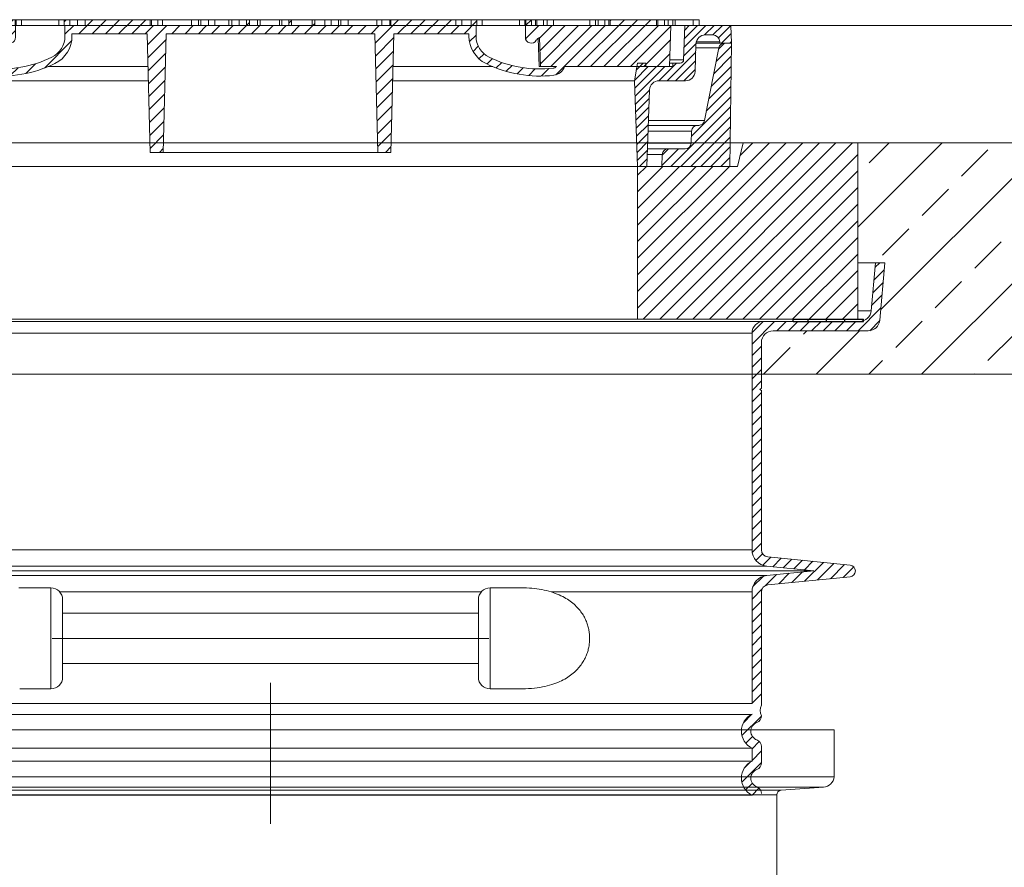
# Model space of a CAD drawing. Extents: x 193 to 943, y 26 to 526.
# Tile 240 of 256: x 403 to 424, y 127 to 145. Entities that reach past the tile are written whole.
import ezdxf
from ezdxf.lldxf.tags import DXFTag

# ---------------------------------------------------------------- set-up
doc = ezdxf.new("R2010")
doc.units = 0
doc.layers.get('0').update_dxf_attribs({"lineweight": 25})
doc.layers.add('KG4_HLS_S_____ZEICHNEN_SWG', color=7, linetype='grob', lineweight=70, true_color=0x99724c)
doc.layers.add('KG4_HLS_ZEICHNEN_SW', color=7, linetype='Continuous', lineweight=35, true_color=0x99724c)
doc.layers.add('KG4_HLS_SYA', color=7, linetype='Continuous', lineweight=25)
doc.layers.add('KG4_HLS_TEXTE', color=7, linetype='Continuous', lineweight=13)
tags = doc.linetypes.add('grob', pattern=[14, 3, -8, 3]).pattern_tags.tags
tags[8:9] = [DXFTag(74, 4), DXFTag(75, 0), DXFTag(340, '0'), DXFTag(46, 0.0), DXFTag(50, 0.0), DXFTag(44, 0.0), DXFTag(45, 0.0)]
tags[6:7] = [DXFTag(74, 4), DXFTag(75, 0), DXFTag(340, '0'), DXFTag(46, 0.0), DXFTag(50, 0.0), DXFTag(44, 0.0), DXFTag(45, 0.0)]
tags[4:5] = [DXFTag(74, 4), DXFTag(75, 0), DXFTag(340, '0'), DXFTag(46, 0.0), DXFTag(50, 0.0), DXFTag(44, 0.0), DXFTag(45, 0.0)]
tags = doc.linetypes.add('STRICHPUNKT2', pattern=[12.7, 6.35, -3.175, 0, -3.175]).pattern_tags.tags
tags[10:11] = [DXFTag(74, 4), DXFTag(75, 0), DXFTag(340, '0'), DXFTag(46, 0.0), DXFTag(50, 0.0), DXFTag(44, 0.0), DXFTag(45, 0.0)]
tags[8:9] = [DXFTag(74, 4), DXFTag(75, 0), DXFTag(340, '0'), DXFTag(46, 0.0), DXFTag(50, 0.0), DXFTag(44, 0.0), DXFTag(45, 0.0)]
tags[6:7] = [DXFTag(74, 4), DXFTag(75, 0), DXFTag(340, '0'), DXFTag(46, 0.0), DXFTag(50, 0.0), DXFTag(44, 0.0), DXFTag(45, 0.0)]
tags[4:5] = [DXFTag(74, 4), DXFTag(75, 0), DXFTag(340, '0'), DXFTag(46, 0.0), DXFTag(50, 0.0), DXFTag(44, 0.0), DXFTag(45, 0.0)]

# ---------------------------------------------------------------- blocks, each defined once
blk = doc.blocks.new('Kreis-A069HVPM7N', base_point=(420.084, 128.558))
at = {"color": 0, "lineweight": -2}
blk.add_ellipse((420.066, 128.807), major_axis=(0.018, -0.249), ratio=1, start_param=0, end_param=1.39968, dxfattribs=at)
blk = doc.blocks.new('Kreis-A069HVPQ7N', base_point=(419.091, 128.394))
at = {"color": 0, "lineweight": -2}
blk.add_ellipse((419.191, 128.394), major_axis=(-0.0071, 0.0997), ratio=1, start_param=0, end_param=1.499847, dxfattribs=at)
blk = doc.blocks.new('DWG-Schraffur-A069I1AG7N')
at = {"color": 0, "linetype": 'ByBlock', "lineweight": -2, "ltscale": 0.13}
for p, q in [((420.816, 140.484), (422.611, 142.279)), ((421.063, 141.854), (421.488, 142.279)), ((421.306, 138.729), (424.856, 142.279)), ((422.177, 137.355), (427.101, 142.279)), ((423.028, 141.573), (423.589, 142.135)), ((422.186, 140.731), (422.747, 141.293)), ((421.344, 139.889), (421.905, 140.451)), ((423.308, 139.609), (423.869, 140.17)), ((422.466, 138.767), (423.028, 139.328)), ((421.624, 137.925), (422.186, 138.486)), ((419.66, 138.206), (419.733, 138.279)), ((419.931, 137.355), (420.856, 138.279)), ((423.589, 137.644), (424.15, 138.206)), ((418.818, 137.364), (419.379, 137.925)), ((421.054, 137.355), (421.344, 137.644)), ((423.299, 137.355), (423.308, 137.364))]:
    blk.add_line(p, q, dxfattribs=at)
blk = doc.blocks.new('Blockreferenz-A069I1AI7N', base_point=(395.816, 138.529))
at = {"color": 8, "lineweight": -2, "true_color": 0x808080}
blk.add_line((395.816, 142.138), (395.957, 142.279), dxfattribs=at)
at = {"color": 8, "lineweight": 5, "true_color": 0x808080}
for p, q in [((395.816, 141.784), (396.311, 142.279)), ((395.816, 141.431), (396.664, 142.279)), ((395.816, 141.077), (397.018, 142.279)), ((395.816, 140.724), (397.371, 142.279)), ((395.816, 140.37), (397.725, 142.279)), ((395.816, 140.017), (398.078, 142.279)), ((395.816, 139.663), (398.289, 142.136)), ((416.129, 139.47), (418.938, 142.279)), ((416.129, 139.116), (419.292, 142.279)), ((416.129, 138.762), (419.645, 142.279)), ((416.249, 138.529), (419.999, 142.279)), ((416.602, 138.529), (420.352, 142.279)), ((416.956, 138.529), (420.706, 142.279)), ((418.31, 142.005), (418.585, 142.279)), ((417.309, 138.529), (420.816, 142.036)), ((395.816, 139.31), (398.36, 141.853)), ((395.816, 138.956), (398.639, 141.779)), ((395.816, 138.602), (398.993, 141.779)), ((396.096, 138.529), (399.346, 141.779)), ((396.45, 138.529), (399.7, 141.779)), ((396.803, 138.529), (400.053, 141.779)), ((397.157, 138.529), (400.407, 141.779)), ((416.129, 141.591), (416.317, 141.779)), ((416.129, 141.237), (416.67, 141.779)), ((416.129, 140.884), (417.024, 141.779)), ((416.129, 140.53), (417.377, 141.779)), ((416.129, 140.177), (417.731, 141.779)), ((416.129, 139.823), (418.085, 141.779)), ((417.663, 138.529), (420.816, 141.682)), ((397.51, 138.529), (400.504, 141.522)), ((418.017, 138.529), (420.816, 141.329)), ((397.864, 138.529), (400.504, 141.169)), ((418.37, 138.529), (420.816, 140.975)), ((398.218, 138.529), (400.504, 140.815)), ((398.571, 138.529), (400.504, 140.462)), ((418.724, 138.529), (420.816, 140.622)), ((419.077, 138.529), (420.816, 140.268)), ((398.925, 138.529), (400.504, 140.108)), ((419.431, 138.529), (420.816, 139.914)), ((399.278, 138.529), (400.504, 139.754)), ((399.632, 138.529), (400.504, 139.401)), ((419.784, 138.529), (420.816, 139.561)), ((420.138, 138.529), (420.816, 139.207)), ((399.985, 138.529), (400.504, 139.047)), ((420.491, 138.529), (420.816, 138.854)), ((400.339, 138.529), (400.504, 138.694))]:
    blk.add_line(p, q, dxfattribs=at)
at = {"color": 0, "lineweight": -2}
for p, q in [((395.816, 138.529), (395.816, 142.279)), ((395.816, 142.279), (398.534, 142.279)), ((398.254, 142.279), (398.379, 141.779)), ((418.098, 142.279), (420.816, 142.279)), ((418.379, 142.279), (418.254, 141.779)), ((420.816, 138.529), (420.816, 142.279)), ((400.504, 141.779), (398.379, 141.779)), ((400.504, 138.529), (400.504, 141.779)), ((416.082, 141.779), (400.55, 141.779)), ((416.129, 138.529), (416.129, 141.779)), ((418.254, 141.779), (416.129, 141.779)), ((395.816, 138.529), (420.816, 138.529))]:
    blk.add_line(p, q, dxfattribs=at)
blk = doc.blocks.new('Blockreferenz-A069I1AK7N', base_point=(398.504, 141.779))
at = {"color": 0, "lineweight": -2}
for p, q in [((399.19, 144.779), (399.19, 144.904)), ((400.071, 144.904), (399.19, 144.904)), ((399.317, 144.779), (399.317, 144.904)), ((399.701, 144.779), (399.701, 144.904)), ((399.755, 144.779), (399.755, 144.904)), ((399.853, 144.779), (399.853, 144.904)), ((399.933, 144.779), (399.933, 144.904)), ((400.069, 144.779), (400.069, 144.904)), ((416.53, 144.904), (417.443, 144.904)), ((416.564, 144.779), (416.564, 144.904)), ((416.7, 144.779), (416.7, 144.904)), ((416.78, 144.779), (416.78, 144.904)), ((416.877, 144.779), (416.877, 144.904)), ((416.931, 144.779), (416.931, 144.904)), ((417.315, 144.779), (417.315, 144.904)), ((417.443, 144.779), (417.443, 144.904)), ((398.517, 144.779), (398.504, 144.404)), ((399.791, 144.779), (398.517, 144.779)), ((399.496, 144.779), (399.521, 144.051)), ((416.841, 144.779), (418.116, 144.779)), ((417.137, 144.779), (417.111, 144.051)), ((418.116, 144.779), (418.129, 144.404)), ((398.754, 144.404), (398.504, 144.404)), ((398.754, 144.429), (398.754, 144.404)), ((399.059, 144.579), (398.904, 144.579)), ((417.375, 144.404), (418.129, 144.404)), ((417.379, 144.429), (417.879, 144.429)), ((417.729, 144.579), (417.573, 144.579)), ((417.879, 144.429), (417.879, 144.404)), ((399.259, 144.386), (399.28, 143.797)), ((417.373, 144.386), (417.353, 143.797)), ((399.521, 144.051), (399.817, 144.051)), ((416.816, 144.051), (417.111, 144.051)), ((399.819, 143.979), (399.596, 143.979)), ((399.754, 143.979), (399.754, 143.904)), ((400.329, 143.904), (399.754, 143.904)), ((400.329, 143.966), (400.342, 143.979)), ((400.329, 143.979), (400.329, 143.904)), ((400.507, 143.979), (400.329, 143.979)), ((400.507, 143.979), (400.566, 143.604)), ((416.126, 143.979), (416.066, 143.604)), ((416.304, 143.979), (416.126, 143.979)), ((416.304, 143.979), (416.304, 143.904)), ((416.879, 143.904), (416.304, 143.904)), ((416.813, 143.979), (417.036, 143.979)), ((416.879, 143.979), (416.879, 143.904)), ((400.047, 143.604), (399.48, 143.604)), ((400.566, 143.604), (400.504, 141.779)), ((400.566, 143.604), (405.715, 143.604)), ((410.917, 143.604), (416.066, 143.604)), ((416.066, 143.604), (416.128, 141.779)), ((417.153, 143.604), (416.586, 143.604)), ((400.247, 143.411), (400.304, 141.779)), ((416.386, 143.411), (416.329, 141.779)), ((400.304, 141.779), (416.329, 141.779))]:
    blk.add_line(p, q, dxfattribs=at)
at = {"color": 8, "lineweight": 5, "true_color": 0x808080}
for p, q in [((398.505, 144.441), (398.843, 144.779)), ((398.511, 144.624), (398.667, 144.779)), ((398.645, 144.404), (399.02, 144.779)), ((398.997, 144.579), (399.197, 144.779)), ((399.151, 144.556), (399.374, 144.779)), ((399.239, 144.467), (399.497, 144.726)), ((417.121, 144.318), (417.582, 144.779)), ((417.127, 144.501), (417.405, 144.779)), ((417.134, 144.684), (417.228, 144.779)), ((417.558, 144.578), (417.759, 144.779)), ((417.735, 144.579), (417.935, 144.779)), ((417.85, 144.517), (418.112, 144.779)), ((399.262, 144.313), (399.503, 144.555)), ((417.914, 144.404), (418.121, 144.612)), ((418.091, 144.404), (418.127, 144.441)), ((399.268, 144.143), (399.509, 144.384)), ((399.274, 143.972), (399.515, 144.213)), ((416.76, 143.604), (417.367, 144.211)), ((417.114, 144.135), (417.374, 144.394)), ((399.28, 143.801), (399.522, 144.043)), ((416.937, 143.604), (417.361, 144.028)), ((399.329, 143.673), (399.634, 143.979)), ((399.44, 143.608), (399.754, 143.921)), ((399.613, 143.604), (399.913, 143.904)), ((399.79, 143.604), (400.09, 143.904)), ((399.967, 143.604), (400.267, 143.904)), ((400.127, 143.587), (400.508, 143.969)), ((400.22, 143.504), (400.533, 143.816)), ((416.069, 143.619), (416.353, 143.904)), ((416.072, 143.446), (416.53, 143.904)), ((416.077, 143.275), (416.707, 143.904)), ((416.102, 143.829), (416.251, 143.979)), ((416.583, 143.604), (416.959, 143.979)), ((417.114, 143.604), (417.354, 143.844)), ((400.249, 143.356), (400.557, 143.664)), ((400.255, 143.185), (400.562, 143.493)), ((416.083, 143.104), (416.386, 143.406)), ((400.261, 143.014), (400.556, 143.31)), ((416.089, 142.933), (416.379, 143.223)), ((400.267, 142.843), (400.55, 143.127)), ((400.273, 142.673), (400.544, 142.944)), ((416.095, 142.762), (416.373, 143.04)), ((400.278, 142.502), (400.537, 142.761)), ((416.101, 142.591), (416.366, 142.856)), ((400.284, 142.331), (400.531, 142.578)), ((416.107, 142.42), (416.36, 142.673)), ((400.29, 142.16), (400.525, 142.395)), ((416.112, 142.249), (416.354, 142.49)), ((400.296, 141.989), (400.519, 142.212)), ((416.118, 142.078), (416.347, 142.307)), ((416.124, 141.907), (416.341, 142.124)), ((400.302, 141.818), (400.513, 142.029)), ((416.173, 141.779), (416.334, 141.941)), ((400.44, 141.779), (400.506, 141.846))]:
    blk.add_line(p, q, dxfattribs=at)
at = {"color": 0, "lineweight": -2}
for centre, major_axis, end_param in [((398.904, 144.429), (0, 0.15), 1.570796), ((399.059, 144.379), (0.2, 0.007), 1.53589), ((417.573, 144.379), (0, 0.2), 1.53589), ((417.729, 144.429), (0.15, 0), 1.570796), ((399.596, 144.054), (-0.075, -0.0026), 1.53589), ((417.036, 144.054), (0, -0.075), 1.53589), ((399.48, 143.804), (-0.2, -0.007), 1.53589), ((417.153, 143.804), (0, -0.2), 1.53589), ((400.047, 143.404), (0.2, 0.007), 1.53589), ((416.586, 143.404), (0, 0.2), 1.53589)]:
    blk.add_ellipse(centre, major_axis=major_axis, ratio=1, start_param=0, end_param=end_param, dxfattribs=at)
blk = doc.blocks.new('Blockreferenz-A069I1AM7N', base_point=(398.504, 141.779))
at = {"color": 0, "lineweight": -2}
for p, q in [((398.504, 144.404), (398.541, 141.779)), ((398.754, 144.404), (398.504, 144.404)), ((398.754, 144.429), (398.754, 144.404)), ((398.77, 144.498), (398.835, 144.562)), ((399.059, 144.579), (398.904, 144.579)), ((418.129, 144.404), (417.981, 144.404)), ((418.129, 144.404), (418.091, 141.779)), ((399.259, 144.386), (399.28, 143.797)), ((417.37, 144.303), (417.859, 144.303)), ((417.859, 144.303), (417.554, 142.755)), ((399.728, 143.604), (399.48, 143.604)), ((399.928, 143.411), (399.985, 141.779)), ((400.247, 143.411), (399.928, 143.411)), ((417.554, 142.755), (416.363, 142.755)), ((417.279, 142.533), (416.355, 142.533)), ((417.431, 142.654), (416.359, 142.654)), ((417.279, 142.533), (417.27, 142.275)), ((416.342, 142.154), (417.145, 142.154)), ((417.27, 142.275), (416.346, 142.275)), ((416.656, 142.033), (416.338, 142.033)), ((416.656, 142.033), (416.647, 141.779)), ((399.985, 141.779), (398.541, 141.779)), ((418.091, 141.779), (416.647, 141.779))]:
    blk.add_line(p, q, dxfattribs=at)
at = {"color": 8, "lineweight": 5, "true_color": 0x808080}
for p, q in [((398.506, 144.233), (398.677, 144.404)), ((398.509, 144.024), (399.064, 144.579)), ((398.512, 143.815), (399.209, 144.512)), ((417.854, 144.277), (417.981, 144.404)), ((398.515, 143.606), (399.261, 144.351)), ((417.802, 144.013), (418.128, 144.339)), ((398.518, 143.397), (399.268, 144.146)), ((417.75, 143.748), (418.125, 144.124)), ((398.521, 143.188), (399.275, 143.941)), ((417.697, 143.484), (418.122, 143.908)), ((398.524, 142.979), (399.289, 143.744)), ((398.527, 142.769), (399.385, 143.628)), ((398.53, 142.56), (399.574, 143.604)), ((398.533, 142.351), (399.779, 143.597)), ((417.645, 143.22), (418.119, 143.693)), ((398.536, 142.142), (399.9, 143.506)), ((417.593, 142.956), (418.115, 143.478)), ((398.539, 141.933), (399.931, 143.325)), ((417.276, 142.426), (418.112, 143.263)), ((398.597, 141.779), (399.938, 143.12)), ((416.841, 141.779), (418.109, 143.048)), ((398.809, 141.779), (399.945, 142.915)), ((417.053, 141.779), (418.106, 142.832)), ((399.022, 141.779), (399.952, 142.71)), ((417.265, 141.779), (418.103, 142.617)), ((399.234, 141.779), (399.96, 142.505)), ((417.477, 141.779), (418.1, 142.402)), ((399.446, 141.779), (399.967, 142.3)), ((416.648, 141.799), (417.004, 142.154)), ((416.656, 142.018), (416.791, 142.154)), ((417.689, 141.779), (418.097, 142.187)), ((399.658, 141.779), (399.974, 142.095)), ((399.87, 141.779), (399.981, 141.89)), ((417.901, 141.779), (418.094, 141.972))]:
    blk.add_line(p, q, dxfattribs=at)
at = {"color": 0, "lineweight": -2}
for centre, major_axis, end_param in [((398.904, 144.429), (0, 0.15), 1.570796), ((399.059, 144.379), (0.2, 0.007), 1.53589), ((417.981, 144.279), (0, 0.125), 1.376192), ((399.48, 143.804), (-0.2, -0.007), 1.53589), ((399.728, 143.404), (0.2, 0.007), 1.53589), ((417.431, 142.779), (0, -0.125), 1.376192), ((417.404, 142.529), (0, 0.125), 1.53589), ((416.781, 142.029), (0, 0.125), 1.53589), ((417.145, 142.279), (0, -0.125), 1.53589)]:
    blk.add_ellipse(centre, major_axis=major_axis, ratio=1, start_param=0, end_param=end_param, dxfattribs=at)
blk = doc.blocks.new('Blockreferenz-A069I1AO7N', base_point=(399.791, 142.079))
at = {"color": 8, "lineweight": 5, "true_color": 0x808080}
for p, q in [((399.804, 144.416), (400.292, 144.904)), ((399.813, 144.142), (400.575, 144.904)), ((399.858, 143.904), (400.858, 144.904)), ((402.759, 144.825), (402.838, 144.904)), ((403.921, 144.856), (403.969, 144.904)), ((404.235, 144.604), (404.535, 144.904)), ((404.518, 144.604), (404.818, 144.904)), ((404.801, 144.604), (405.101, 144.904)), ((405.083, 144.604), (405.383, 144.904)), ((405.366, 144.604), (405.666, 144.904)), ((408.705, 144.832), (408.761, 144.887)), ((410.542, 144.405), (411.04, 144.904)), ((411.023, 144.604), (411.323, 144.904)), ((411.306, 144.604), (411.606, 144.904)), ((411.589, 144.604), (411.889, 144.904)), ((411.872, 144.604), (412.172, 144.904)), ((412.437, 144.604), (412.711, 144.878)), ((413.753, 144.788), (413.869, 144.904)), ((414.849, 143.904), (415.849, 144.904)), ((415.131, 143.904), (416.131, 144.904)), ((415.414, 143.904), (416.414, 144.904)), ((415.544, 144.882), (415.566, 144.904)), ((399.794, 144.689), (399.884, 144.779)), ((400.141, 143.904), (401.057, 144.82)), ((400.424, 143.904), (401.299, 144.779)), ((400.707, 143.904), (401.582, 144.779)), ((400.989, 143.904), (401.864, 144.779)), ((401.272, 143.904), (402.147, 144.779)), ((401.555, 143.904), (402.43, 144.779)), ((401.838, 143.904), (402.713, 144.779)), ((402.668, 144.452), (402.891, 144.674)), ((403.941, 144.593), (404.127, 144.779)), ((405.649, 144.604), (405.824, 144.779)), ((405.695, 144.367), (406.107, 144.779)), ((406.215, 144.604), (406.39, 144.779)), ((406.498, 144.604), (406.673, 144.779)), ((406.781, 144.604), (406.956, 144.779)), ((407.063, 144.604), (407.238, 144.779)), ((407.346, 144.604), (407.521, 144.779)), ((407.629, 144.604), (407.804, 144.779)), ((407.912, 144.604), (408.094, 144.786)), ((408.195, 144.604), (408.37, 144.779)), ((408.478, 144.604), (408.653, 144.779)), ((408.76, 144.604), (408.935, 144.779)), ((409.043, 144.604), (409.261, 144.822)), ((409.326, 144.604), (409.501, 144.779)), ((409.609, 144.604), (409.784, 144.779)), ((409.892, 144.604), (410.067, 144.779)), ((410.175, 144.604), (410.35, 144.779)), ((410.457, 144.604), (410.632, 144.779)), ((412.155, 144.604), (412.33, 144.779)), ((413.745, 144.498), (414.027, 144.779)), ((414.043, 144.512), (414.309, 144.779)), ((414.052, 144.239), (414.592, 144.779)), ((414.061, 143.965), (414.875, 144.779)), ((414.283, 143.904), (415.158, 144.779)), ((414.392, 143.73), (415.441, 144.779)), ((415.697, 143.904), (416.572, 144.779)), ((415.98, 143.904), (416.841, 144.765)), ((403.505, 143.874), (404.083, 144.452)), ((405.702, 144.091), (406.093, 144.482)), ((410.549, 144.13), (410.941, 144.522)), ((412.552, 144.436), (412.691, 144.575)), ((416.263, 143.904), (416.83, 144.472)), ((402.076, 143.86), (402.585, 144.368)), ((410.556, 143.854), (410.934, 144.232)), ((412.628, 144.229), (412.739, 144.34)), ((402.404, 143.904), (402.575, 144.075)), ((405.709, 143.816), (406.085, 144.192)), ((412.754, 144.073), (412.861, 144.179)), ((412.925, 143.961), (413.038, 144.073)), ((413.123, 143.876), (413.24, 143.992)), ((416.546, 143.904), (416.82, 144.178)), ((402.232, 143.732), (402.364, 143.864)), ((402.488, 143.706), (402.637, 143.855)), ((402.777, 143.712), (402.947, 143.882)), ((403.106, 143.758), (403.315, 143.967)), ((405.717, 143.54), (406.078, 143.901)), ((410.563, 143.578), (410.926, 143.941)), ((413.335, 143.805), (413.458, 143.927)), ((413.564, 143.75), (413.694, 143.88)), ((413.812, 143.715), (413.952, 143.856)), ((414.084, 143.705), (414.241, 143.862)), ((405.724, 143.265), (406.07, 143.611)), ((410.57, 143.303), (410.919, 143.651)), ((410.578, 143.027), (410.911, 143.36)), ((405.731, 142.989), (406.062, 143.32)), ((405.738, 142.713), (406.055, 143.03)), ((410.585, 142.751), (410.903, 143.07)), ((405.746, 142.438), (406.047, 142.739)), ((410.592, 142.476), (410.896, 142.78)), ((405.753, 142.162), (406.04, 142.449)), ((410.599, 142.2), (410.888, 142.489)), ((405.953, 142.079), (406.032, 142.158)), ((410.761, 142.079), (410.881, 142.199))]:
    blk.add_line(p, q, dxfattribs=at)
at = {"color": 0, "lineweight": -2}
for p, q in [((400.071, 144.779), (400.071, 144.904)), ((400.071, 144.904), (402.386, 144.904)), ((401.057, 144.779), (401.057, 144.904)), ((401.086, 144.779), (401.086, 144.904)), ((401.17, 144.779), (401.17, 144.904)), ((401.323, 144.779), (401.323, 144.904)), ((401.353, 144.779), (401.353, 144.904)), ((401.478, 144.779), (401.478, 144.904)), ((402.252, 144.779), (402.252, 144.904)), ((402.386, 144.779), (402.386, 144.904)), ((402.386, 144.904), (402.562, 144.904)), ((402.441, 144.779), (402.441, 144.904)), ((402.562, 144.779), (402.562, 144.904)), ((402.563, 144.904), (408.509, 144.904)), ((402.59, 144.779), (402.59, 144.904)), ((402.759, 144.779), (402.759, 144.904)), ((402.879, 144.779), (402.879, 144.904)), ((402.905, 144.779), (402.905, 144.904)), ((403.013, 144.779), (403.013, 144.904)), ((403.813, 144.779), (403.813, 144.904)), ((403.921, 144.779), (403.921, 144.904)), ((404.042, 144.779), (404.042, 144.904)), ((404.209, 144.779), (404.209, 144.904)), ((404.371, 144.779), (404.371, 144.904)), ((405.755, 144.779), (405.755, 144.904)), ((405.78, 144.779), (405.78, 144.904)), ((405.915, 144.779), (405.915, 144.904)), ((406.019, 144.779), (406.019, 144.904)), ((406.632, 144.779), (406.632, 144.904)), ((406.787, 144.779), (406.787, 144.904)), ((406.836, 144.779), (406.836, 144.904)), ((406.994, 144.779), (406.994, 144.904)), ((407.128, 144.779), (407.128, 144.904)), ((407.429, 144.779), (407.429, 144.904)), ((407.491, 144.779), (407.491, 144.904)), ((407.649, 144.779), (407.649, 144.904)), ((407.808, 144.779), (407.808, 144.904)), ((407.808, 144.783), (407.869, 144.844)), ((407.869, 144.779), (407.869, 144.904)), ((408.038, 144.779), (408.038, 144.904)), ((408.094, 144.779), (408.094, 144.904)), ((408.509, 144.779), (408.509, 144.904)), ((408.509, 144.904), (408.557, 144.904)), ((408.557, 144.779), (408.557, 144.904)), ((408.557, 144.904), (410.686, 144.904)), ((408.705, 144.779), (408.705, 144.904)), ((408.761, 144.779), (408.761, 144.904)), ((409.205, 144.779), (409.205, 144.904)), ((409.261, 144.779), (409.261, 144.904)), ((409.473, 144.779), (409.473, 144.904)), ((409.607, 144.779), (409.607, 144.904)), ((409.765, 144.779), (409.765, 144.904)), ((409.814, 144.779), (409.814, 144.904)), ((409.969, 144.779), (409.969, 144.904)), ((410.582, 144.779), (410.582, 144.904)), ((410.686, 144.779), (410.686, 144.904)), ((410.687, 144.904), (416.53, 144.904)), ((410.853, 144.779), (410.853, 144.904)), ((410.877, 144.904), (410.877, 144.779)), ((412.261, 144.904), (412.261, 144.779)), ((412.392, 144.779), (412.392, 144.904)), ((412.591, 144.779), (412.591, 144.904)), ((412.711, 144.779), (412.711, 144.904)), ((412.82, 144.779), (412.82, 144.904)), ((413.62, 144.779), (413.62, 144.904)), ((413.728, 144.779), (413.728, 144.904)), ((413.753, 144.904), (413.753, 144.779)), ((413.873, 144.904), (413.873, 144.779)), ((413.956, 144.779), (413.956, 144.904)), ((413.984, 144.779), (413.984, 144.904)), ((414.127, 144.779), (414.127, 144.904)), ((414.204, 144.779), (414.204, 144.904)), ((414.342, 144.779), (414.342, 144.904)), ((415.115, 144.779), (415.115, 144.904)), ((415.236, 144.779), (415.236, 144.904)), ((415.291, 144.779), (415.291, 144.904)), ((415.431, 144.779), (415.431, 144.904)), ((415.515, 144.779), (415.515, 144.904)), ((415.544, 144.779), (415.544, 144.904)), ((416.53, 144.779), (416.53, 144.904)), ((399.791, 144.779), (399.822, 143.904)), ((400.071, 144.779), (399.791, 144.779)), ((402.759, 144.779), (401.057, 144.779)), ((402.879, 144.779), (403.941, 144.779)), ((402.891, 144.779), (402.891, 144.529)), ((403.941, 144.554), (403.941, 144.779)), ((404.371, 144.779), (404.042, 144.779)), ((407.429, 144.779), (405.755, 144.779)), ((407.808, 144.779), (407.491, 144.779)), ((408.038, 144.779), (407.869, 144.779)), ((408.705, 144.779), (408.094, 144.779)), ((409.205, 144.779), (408.761, 144.779)), ((410.877, 144.779), (409.261, 144.779)), ((412.591, 144.779), (412.261, 144.779)), ((412.691, 144.779), (412.691, 144.554)), ((412.691, 144.779), (413.753, 144.779)), ((413.741, 144.776), (413.744, 144.779)), ((413.741, 144.529), (413.741, 144.779)), ((415.544, 144.779), (413.873, 144.779)), ((416.841, 144.779), (416.53, 144.779)), ((416.841, 144.779), (416.811, 143.904)), ((402.59, 144.523), (402.569, 143.904)), ((402.601, 143.904), (402.621, 144.507)), ((404.091, 144.554), (404.091, 144.604)), ((405.689, 144.604), (404.091, 144.604)), ((405.689, 144.604), (405.755, 142.079)), ((406.096, 144.604), (406.03, 142.079)), ((410.536, 144.604), (406.096, 144.604)), ((410.536, 144.604), (410.602, 142.079)), ((410.944, 144.604), (410.877, 142.079)), ((412.541, 144.604), (410.944, 144.604)), ((412.541, 144.604), (412.541, 144.554)), ((414.011, 144.507), (414.032, 143.904)), ((414.042, 144.523), (414.063, 143.904)), ((402.056, 143.904), (399.822, 143.904)), ((402.601, 143.904), (402.23, 143.904)), ((405.707, 143.904), (403.581, 143.904)), ((413.052, 143.904), (410.925, 143.904)), ((414.403, 143.904), (414.032, 143.904)), ((416.811, 143.904), (414.576, 143.904)), ((405.755, 142.079), (410.877, 142.079))]:
    blk.add_line(p, q, dxfattribs=at)
for centre, major_axis, end_param in [((402.55, 144.404), (0.108, 0.063), 0.718501), ((402.766, 144.529), (-0.108, -0.063), 2.615494), ((403.441, 144.554), (0.221, -0.449), 1.114084), ((403.441, 144.554), (0.287, -0.583), 1.114084), ((413.191, 144.554), (-0.65, 0), 1.114084), ((413.191, 144.554), (-0.5, 0), 1.114084), ((413.866, 144.529), (-0.125, 0), 2.615494), ((414.083, 144.404), (-0.04, 0.118), 0.718501), ((402.581, 146.304), (-0.279, -2.434), 0.570961), ((414.051, 146.304), (-1.08, -2.199), 0.570961), ((402.316, 143.994), (-0.26, -0.09), 1.121992), ((402.316, 143.994), (-0.0864, -0.0903), 0.649326), ((402.581, 146.304), (-0.296, -2.583), 0.570961), ((414.051, 146.304), (-1.147, -2.334), 0.570961), ((414.316, 143.994), (0.014, -0.124), 0.649326), ((414.316, 143.994), (0.031, -0.273), 1.121992)]:
    blk.add_ellipse(centre, major_axis=major_axis, ratio=1, start_param=0, end_param=end_param, dxfattribs=at)
blk = doc.blocks.new('Blockreferenz-A069I1AQ7N', base_point=(395.691, 138.479))
at = {"color": 0}
for p, q in [((395.691, 138.479), (395.691, 138.529)), ((395.691, 138.529), (397.191, 138.529)), ((395.691, 138.479), (397.191, 138.479)), ((397.191, 138.479), (397.191, 138.529)), ((419.441, 138.479), (419.441, 138.529)), ((419.441, 138.529), (420.941, 138.529)), ((419.441, 138.479), (420.941, 138.479)), ((420.941, 138.479), (420.941, 138.529))]:
    blk.add_line(p, q, dxfattribs=at)
at = {"color": 8, "true_color": 0x808080}
for p, q in [((396.041, 138.529), (396.055, 138.479)), ((396.43, 138.529), (396.443, 138.479)), ((396.819, 138.529), (396.832, 138.479)), ((419.75, 138.529), (419.763, 138.479)), ((420.139, 138.529), (420.152, 138.479)), ((420.527, 138.529), (420.541, 138.479)), ((420.916, 138.529), (420.929, 138.479))]:
    blk.add_line(p, q, dxfattribs=at)
blk = doc.blocks.new('Polylinie-A069I1AW7N', base_point=(413.676, 132.718))
at = {"color": 0, "lineweight": -2}
for p, q in [((413.676, 132.804), (413.71, 132.804)), ((413.71, 132.804), (413.769, 132.802)), ((413.769, 132.802), (413.826, 132.8)), ((413.826, 132.8), (413.881, 132.796)), ((413.881, 132.796), (413.934, 132.791)), ((413.934, 132.791), (413.987, 132.784)), ((413.987, 132.784), (414.038, 132.777)), ((414.038, 132.777), (414.089, 132.768)), ((414.089, 132.768), (414.14, 132.758)), ((414.14, 132.758), (414.19, 132.746)), ((414.19, 132.746), (414.24, 132.733)), ((414.24, 132.733), (414.29, 132.718))]:
    blk.add_line(p, q, dxfattribs=at)
blk = doc.blocks.new('Polylinie-A069I1AY7N', base_point=(413.655, 130.654))
at = {"color": 0, "lineweight": -2}
for p, q in [((414.29, 132.718), (414.335, 132.704)), ((414.335, 132.704), (414.379, 132.688)), ((414.379, 132.688), (414.421, 132.672)), ((414.421, 132.672), (414.461, 132.655)), ((414.461, 132.655), (414.499, 132.637)), ((414.499, 132.637), (414.536, 132.619)), ((414.536, 132.619), (414.571, 132.6)), ((414.571, 132.6), (414.605, 132.581)), ((414.605, 132.581), (414.637, 132.561)), ((414.637, 132.561), (414.668, 132.54)), ((414.668, 132.54), (414.697, 132.52)), ((414.697, 132.52), (414.725, 132.498)), ((414.725, 132.498), (414.752, 132.477)), ((414.752, 132.477), (414.777, 132.455)), ((414.777, 132.455), (414.801, 132.433)), ((414.801, 132.433), (414.824, 132.411)), ((414.824, 132.411), (414.846, 132.388)), ((414.846, 132.388), (414.867, 132.366)), ((414.867, 132.366), (414.886, 132.343)), ((414.886, 132.343), (414.905, 132.32)), ((414.905, 132.32), (414.922, 132.297)), ((414.922, 132.297), (414.939, 132.273)), ((414.939, 132.273), (414.955, 132.25)), ((414.955, 132.25), (414.97, 132.227)), ((414.97, 132.227), (414.983, 132.203)), ((414.983, 132.203), (414.997, 132.18)), ((414.997, 132.18), (415.009, 132.156)), ((415.009, 132.156), (415.02, 132.133)), ((415.02, 132.133), (415.031, 132.109)), ((415.031, 132.109), (415.041, 132.085)), ((415.041, 132.085), (415.05, 132.062)), ((415.05, 132.062), (415.058, 132.038)), ((415.058, 132.038), (415.066, 132.015)), ((415.066, 132.015), (415.073, 131.991)), ((415.073, 131.991), (415.08, 131.967)), ((415.08, 131.967), (415.085, 131.944)), ((415.085, 131.944), (415.091, 131.92)), ((415.091, 131.92), (415.095, 131.897)), ((415.095, 131.897), (415.099, 131.873)), ((415.099, 131.873), (415.102, 131.85)), ((415.102, 131.85), (415.105, 131.826)), ((415.106, 131.638), (415.103, 131.615)), ((415.105, 131.826), (415.107, 131.803)), ((415.108, 131.662), (415.106, 131.638)), ((415.107, 131.803), (415.109, 131.779)), ((415.109, 131.685), (415.108, 131.662)), ((415.109, 131.779), (415.11, 131.756)), ((415.11, 131.709), (415.109, 131.685)), ((415.11, 131.756), (415.11, 131.732)), ((415.11, 131.732), (415.11, 131.709)), ((415.061, 131.426), (415.052, 131.403)), ((415.068, 131.45), (415.061, 131.426)), ((415.075, 131.473), (415.068, 131.45)), ((415.081, 131.497), (415.075, 131.473)), ((415.087, 131.52), (415.081, 131.497)), ((415.092, 131.544), (415.087, 131.52)), ((415.096, 131.568), (415.092, 131.544)), ((415.1, 131.591), (415.096, 131.568)), ((415.103, 131.615), (415.1, 131.591)), ((414.959, 131.214), (414.943, 131.191)), ((414.973, 131.238), (414.959, 131.214)), ((414.987, 131.261), (414.973, 131.238)), ((415, 131.285), (414.987, 131.261)), ((415.012, 131.308), (415, 131.285)), ((415.023, 131.332), (415.012, 131.308)), ((415.034, 131.355), (415.023, 131.332)), ((415.043, 131.379), (415.034, 131.355)), ((415.052, 131.403), (415.043, 131.379)), ((414.784, 131.009), (414.759, 130.987)), ((414.808, 131.031), (414.784, 131.009)), ((414.83, 131.053), (414.808, 131.031)), ((414.852, 131.076), (414.83, 131.053)), ((414.872, 131.099), (414.852, 131.076)), ((414.891, 131.121), (414.872, 131.099)), ((414.91, 131.145), (414.891, 131.121)), ((414.927, 131.168), (414.91, 131.145)), ((414.943, 131.191), (414.927, 131.168)), ((414.432, 130.791), (414.391, 130.774)), ((414.472, 130.808), (414.432, 130.791)), ((414.51, 130.826), (414.472, 130.808)), ((414.546, 130.844), (414.51, 130.826)), ((414.581, 130.863), (414.546, 130.844)), ((414.614, 130.883), (414.581, 130.863)), ((414.646, 130.903), (414.614, 130.883)), ((414.676, 130.923), (414.646, 130.903)), ((414.705, 130.944), (414.676, 130.923)), ((414.732, 130.965), (414.705, 130.944)), ((414.759, 130.987), (414.732, 130.965)), ((413.68, 130.654), (413.655, 130.654)), ((413.746, 130.655), (413.68, 130.654)), ((413.811, 130.658), (413.746, 130.655)), ((413.874, 130.663), (413.811, 130.658)), ((413.935, 130.669), (413.874, 130.663)), ((413.993, 130.676), (413.935, 130.669)), ((414.05, 130.684), (413.993, 130.676)), ((414.104, 130.694), (414.05, 130.684)), ((414.157, 130.705), (414.104, 130.694)), ((414.207, 130.717), (414.157, 130.705)), ((414.256, 130.73), (414.207, 130.717)), ((414.303, 130.744), (414.256, 130.73)), ((414.348, 130.758), (414.303, 130.744)), ((414.391, 130.774), (414.348, 130.758))]:
    blk.add_line(p, q, dxfattribs=at)
blk = doc.blocks.new('Kreis-A069I1BK7N', base_point=(403.641, 132.554))
at = {"color": 0, "lineweight": -2}
blk.add_ellipse((403.641, 132.554), major_axis=(0.25, 0), ratio=1, start_param=0, end_param=1.570796, dxfattribs=at)
blk = doc.blocks.new('Kreis-A069I1BM7N', base_point=(403.641, 130.654))
at = {"color": 0, "lineweight": -2}
blk.add_ellipse((403.641, 130.904), major_axis=(0, -0.25), ratio=1, start_param=0, end_param=1.570796, dxfattribs=at)
blk = doc.blocks.new('Kreis-A069I1BO7N', base_point=(412.741, 132.554))
at = {"color": 0, "lineweight": -2}
blk.add_ellipse((412.991, 132.554), major_axis=(0, 0.25), ratio=1, start_param=0, end_param=1.570796, dxfattribs=at)
blk = doc.blocks.new('Kreis-A069I1BQ7N', base_point=(412.741, 130.654))
at = {"color": 0, "lineweight": -2}
blk.add_ellipse((412.991, 130.904), major_axis=(-0.25, 0), ratio=1, start_param=0, end_param=1.570796, dxfattribs=at)
blk = doc.blocks.new('Kreis-A069I1BS7N', base_point=(418.566, 132.718))
at = {"color": 0, "lineweight": -2}
blk.add_ellipse((418.916, 132.718), major_axis=(-0.035, 0.348), ratio=1, start_param=0, end_param=1.471455, dxfattribs=at)
blk = doc.blocks.new('Kreis-A069I1BU7N', base_point=(418.566, 133.266))
at = {"color": 0, "lineweight": -2}
blk.add_ellipse((418.916, 133.615), major_axis=(-0.35, 0), ratio=1, start_param=0, end_param=1.471455, dxfattribs=at)
blk = doc.blocks.new('Kreis-A069I1BW7N', base_point=(418.766, 138.029))
at = {"color": 0, "lineweight": -2}
blk.add_ellipse((419.016, 138.029), major_axis=(0, 0.25), ratio=1, start_param=0, end_param=1.570796, dxfattribs=at)
blk = doc.blocks.new('Kreis-A069I1BY7N', base_point=(420.854, 138.479))
at = {"color": 0, "lineweight": -2}
blk.add_ellipse((420.854, 138.729), major_axis=(0, -0.25), ratio=1, start_param=0, end_param=1.48353, dxfattribs=at)
blk = doc.blocks.new('Kreis-A069I1C07N', base_point=(418.566, 138.229))
at = {"color": 0, "lineweight": -2}
blk.add_ellipse((418.816, 138.229), major_axis=(0, 0.25), ratio=1, start_param=0, end_param=1.570796, dxfattribs=at)
blk = doc.blocks.new('Kreis-A069I1C27N', base_point=(421.037, 138.279))
at = {"color": 0, "lineweight": -2}
blk.add_ellipse((421.037, 138.529), major_axis=(0, -0.25), ratio=1, start_param=0, end_param=1.48353, dxfattribs=at)
blk = doc.blocks.new('Kreis-A069I1C47N', base_point=(418.766, 132.718))
at = {"color": 0, "lineweight": -2}
blk.add_ellipse((418.916, 132.718), major_axis=(-0.015, 0.149), ratio=1, start_param=0, end_param=1.471455, dxfattribs=at)
blk = doc.blocks.new('Kreis-A069I1C67N', base_point=(418.766, 133.465))
at = {"color": 0, "lineweight": -2}
blk.add_ellipse((418.916, 133.615), major_axis=(-0.15, 0), ratio=1, start_param=0, end_param=1.471455, dxfattribs=at)
blk = doc.blocks.new('Kreis-A069I1C87N', base_point=(418.738, 130.078))
at = {"color": 0, "lineweight": -2}
blk.add_ellipse((418.982, 130.192), major_axis=(-0.216, 0.114), ratio=1, start_param=0, end_param=0.969902, dxfattribs=at)
blk = doc.blocks.new('Kreis-A069I1CA7N', base_point=(420.654, 133.042))
at = {"color": 0, "lineweight": -2}
blk.add_ellipse((420.641, 133.166), major_axis=(0.012, -0.124), ratio=1, start_param=0, end_param=2.942909, dxfattribs=at)
blk = doc.blocks.new('Kreis-A069I1CS7N', base_point=(418.341, 128.392))
at = {"color": 0, "lineweight": -2}
blk.add_ellipse((418.741, 128.752), major_axis=(-0.175, 0.36), ratio=1, start_param=0, end_param=2.235959, dxfattribs=at)
blk = doc.blocks.new('Kreis-A069I1CU7N', base_point=(418.341, 129.392))
at = {"color": 0, "lineweight": -2}
blk.add_ellipse((418.741, 129.752), major_axis=(-0.175, 0.36), ratio=1, start_param=0, end_param=2.235959, dxfattribs=at)
blk = doc.blocks.new('Kreis-A069I1CW7N', base_point=(418.541, 128.565))
at = {"color": 0, "lineweight": -2}
blk.add_ellipse((418.741, 128.752), major_axis=(-0.071, 0.187), ratio=1, start_param=0, end_param=2.411178, dxfattribs=at)
blk = doc.blocks.new('Kreis-A069I1CY7N', base_point=(418.541, 129.565))
at = {"color": 0, "lineweight": -2}
blk.add_ellipse((418.741, 129.752), major_axis=(-0.071, 0.187), ratio=1, start_param=0, end_param=2.411178, dxfattribs=at)
blk = doc.blocks.new('Kreis-A069I1D07N', base_point=(418.67, 128.425))
at = {"color": 0, "lineweight": -2}
blk.add_ellipse((418.616, 128.425), major_axis=(0.15, 0), ratio=1, start_param=0, end_param=1.205589, dxfattribs=at)
blk = doc.blocks.new('Kreis-A069I1D27N', base_point=(418.67, 128.938))
at = {"color": 0, "lineweight": -2}
blk.add_ellipse((418.616, 129.078), major_axis=(0.054, -0.14), ratio=1, start_param=0, end_param=1.205589, dxfattribs=at)
blk = doc.blocks.new('Kreis-A069I1D47N', base_point=(418.67, 129.425))
at = {"color": 0, "lineweight": -2}
blk.add_ellipse((418.616, 129.425), major_axis=(0.15, 0), ratio=1, start_param=0, end_param=1.205589, dxfattribs=at)
blk = doc.blocks.new('Kreis-A069I1D67N', base_point=(418.67, 129.938))
at = {"color": 0, "lineweight": -2}
blk.add_ellipse((418.616, 130.078), major_axis=(0.054, -0.14), ratio=1, start_param=0, end_param=1.205589, dxfattribs=at)
blk = doc.blocks.new('Polylinie-A069I1I47N', base_point=(332.762, 137.355))
at = {"color": 0, "linetype": 'ByBlock', "lineweight": -2, "ltscale": 0.13}
for p, q in [((332.762, 142.279), (437.03, 142.279)), ((437.03, 137.355), (332.762, 137.355))]:
    blk.add_line(p, q, dxfattribs=at)

msp = doc.modelspace()

# ---------------------------------------------------------------- linework, layer by layer
at = {"layer": 'KG4_HLS_S_____ZEICHNEN_SWG', "color": 7, "linetype": 'Continuous', "lineweight": 9, "ltscale": 0.13}
for p, q in [((420.816, 139.729), (421.393, 139.729)), ((421.192, 139.729), (421.103, 138.707)), ((421.393, 139.729), (421.286, 138.507)), ((420.854, 138.479), (395.779, 138.479)), ((418.566, 138.229), (418.566, 133.615)), ((421.037, 138.279), (419.016, 138.279)), ((418.766, 138.029), (418.766, 137.054)), ((418.766, 137.054), (418.729, 137.029)), ((418.729, 137.029), (418.766, 137.004)), ((418.766, 137.004), (418.766, 133.615)), ((418.901, 133.465), (420.654, 133.291)), ((419.885, 133.166), (396.747, 133.166)), ((418.881, 133.266), (419.885, 133.166)), ((419.885, 133.166), (418.881, 133.066)), ((420.654, 133.042), (418.901, 132.867)), ((402.958, 132.804), (403.641, 132.804)), ((412.991, 132.804), (413.675, 132.804)), ((418.566, 132.718), (418.566, 130.339)), ((418.766, 132.718), (418.766, 130.306)), ((403.891, 130.904), (403.891, 132.554)), ((412.741, 132.554), (412.741, 130.904)), ((403.891, 132.265), (412.741, 132.265)), ((403.891, 131.193), (412.741, 131.193)), ((402.978, 130.654), (403.641, 130.654)), ((412.991, 130.654), (413.654, 130.654)), ((418.566, 130.339), (398.066, 130.339)), ((418.566, 130.111), (398.066, 130.111)), ((398.066, 129.392), (418.566, 129.392)), ((418.566, 129.392), (418.566, 129.111)), ((418.766, 129.425), (418.766, 129.078)), ((418.566, 129.111), (398.066, 129.111)), ((398.066, 128.392), (418.566, 128.392))]:
    msp.add_line(p, q, dxfattribs=at)
at = {"layer": 'KG4_HLS_S_____ZEICHNEN_SWG', "color": 8, "linetype": 'Continuous', "lineweight": 5, "ltscale": 0.13, "true_color": 0x808080}
for p, q in [((421.183, 139.627), (421.285, 139.729)), ((421.16, 139.357), (421.38, 139.577)), ((421.136, 139.086), (421.356, 139.306)), ((421.112, 138.816), (421.332, 139.036)), ((420.822, 138.279), (421.309, 138.765)), ((418.566, 137.997), (419.048, 138.479)), ((418.567, 138.245), (418.8, 138.478)), ((419.095, 138.279), (419.295, 138.479)), ((419.341, 138.279), (419.541, 138.479)), ((419.588, 138.279), (419.788, 138.479)), ((419.835, 138.279), (420.035, 138.479)), ((420.082, 138.279), (420.282, 138.479)), ((420.329, 138.279), (420.529, 138.479)), ((420.576, 138.279), (420.776, 138.479)), ((421.072, 138.281), (421.285, 138.495)), ((418.566, 137.751), (418.766, 137.951)), ((418.566, 137.504), (418.766, 137.704)), ((418.566, 137.257), (418.766, 137.457)), ((418.566, 137.01), (418.766, 137.21)), ((418.566, 136.763), (418.766, 136.963)), ((418.566, 136.516), (418.766, 136.716)), ((418.566, 136.27), (418.766, 136.47)), ((418.566, 136.023), (418.766, 136.223)), ((418.566, 135.776), (418.766, 135.976)), ((418.566, 135.529), (418.766, 135.729)), ((418.566, 135.282), (418.766, 135.482)), ((418.566, 135.036), (418.766, 135.236)), ((418.566, 134.789), (418.766, 134.989)), ((418.566, 134.542), (418.766, 134.742)), ((418.566, 134.295), (418.766, 134.495)), ((418.566, 134.048), (418.766, 134.248)), ((418.566, 133.801), (418.766, 134.001)), ((418.571, 133.559), (418.766, 133.755)), ((418.648, 133.39), (418.791, 133.532)), ((418.793, 133.287), (418.964, 133.459)), ((419.006, 133.254), (419.189, 133.437)), ((419.231, 133.232), (419.413, 133.414)), ((419.455, 133.209), (419.638, 133.392)), ((419.68, 133.187), (419.862, 133.37)), ((419.685, 132.946), (420.087, 133.347)), ((419.959, 132.973), (420.311, 133.325)), ((420.233, 133), (420.536, 133.303)), ((418.853, 132.854), (419.086, 133.087)), ((419.137, 132.891), (419.36, 133.114)), ((419.411, 132.918), (419.634, 133.141)), ((420.507, 133.028), (420.732, 133.252)), ((418.586, 132.834), (418.801, 133.048)), ((418.566, 132.567), (418.78, 132.781)), ((418.566, 132.32), (418.766, 132.52)), ((418.566, 132.074), (418.766, 132.274)), ((418.566, 131.827), (418.766, 132.027)), ((418.566, 131.58), (418.766, 131.78)), ((418.566, 131.333), (418.766, 131.533)), ((418.566, 131.086), (418.766, 131.286)), ((418.566, 130.839), (418.766, 131.039)), ((418.566, 130.593), (418.766, 130.793)), ((418.566, 130.346), (418.766, 130.546)), ((418.352, 129.658), (418.766, 130.071)), ((418.389, 129.941), (418.551, 130.104)), ((418.435, 129.494), (418.578, 129.636)), ((418.566, 129.378), (418.721, 129.532)), ((418.566, 129.131), (418.766, 129.331)), ((418.35, 128.668), (418.766, 129.084)), ((418.408, 128.973), (418.519, 129.084)), ((418.43, 128.501), (418.573, 128.644)), ((418.566, 128.391), (418.714, 128.538))]:
    msp.add_line(p, q, dxfattribs=at)
at = {"layer": 'KG4_HLS_S_____ZEICHNEN_SWG', "color": 9, "linetype": 'Continuous', "lineweight": 9, "ltscale": 0.13, "true_color": 0xc0c0c0}
for p, q in [((421.103, 138.707), (420.816, 138.707)), ((418.566, 138.229), (398.066, 138.229)), ((398.066, 133.615), (418.566, 133.615)), ((397.751, 133.266), (418.881, 133.266)), ((418.881, 133.066), (397.751, 133.066)), ((403.641, 130.654), (403.641, 132.804)), ((412.803, 132.718), (403.83, 132.718)), ((412.991, 132.804), (412.991, 130.654)), ((418.566, 132.718), (414.29, 132.718))]:
    msp.add_line(p, q, dxfattribs=at)
at = {"layer": 'KG4_HLS_S_____ZEICHNEN_SWG', "color": 7, "linetype": 'STRICHPUNKT2', "lineweight": 5, "ltscale": 0.13}
msp.add_line((412.966, 131.729), (403.666, 131.729), dxfattribs=at)
at = {"layer": 'KG4_HLS_SYA', "color": 7, "linetype": 'STRICHPUNKT2', "lineweight": 5, "ltscale": 0.13}
msp.add_line((408.316, 127.782), (408.316, 130.782), dxfattribs=at)
at = {"layer": 'KG4_HLS_SYA', "color": 7, "linetype": 'Continuous', "lineweight": 9, "ltscale": 0.13}
for p, q in [((396.316, 129.782), (420.316, 129.782)), ((420.316, 129.782), (420.316, 128.782)), ((396.316, 128.782), (420.316, 128.782)), ((420.084, 128.558), (419.184, 128.494)), ((419.091, 128.394), (419.091, 125.695))]:
    msp.add_line(p, q, dxfattribs=at)
at = {"layer": 'KG4_HLS_SYA', "color": 8, "linetype": 'Continuous', "lineweight": 9, "ltscale": 0.13, "true_color": 0x808080}
for p, q in [((420.084, 128.558), (396.548, 128.558)), ((419.184, 128.494), (397.448, 128.494)), ((397.541, 128.394), (419.091, 128.394))]:
    msp.add_line(p, q, dxfattribs=at)
at = {"layer": 'KG4_HLS_TEXTE', "color": 8, "linetype": 'STRICHPUNKT2', "lineweight": 9, "ltscale": 0.13, "true_color": 0x808080}
msp.add_line((272.082, 144.779), (426.668, 144.779), dxfattribs=at)

# ---------------------------------------------------------------- block references
at = {"layer": 'KG4_HLS_SYA', "lineweight": 9, "ltscale": 0.13}
for name, p in [('Blockreferenz-A069I1AK7N', (398.504, 141.779)), ('Blockreferenz-A069I1AO7N', (399.791, 142.079)), ('Blockreferenz-A069I1AM7N', (398.504, 141.779)), ('Polylinie-A069I1I47N', (332.762, 137.355)), ('Blockreferenz-A069I1AI7N', (395.816, 138.529)), ('Blockreferenz-A069I1AQ7N', (395.691, 138.479))]:
    msp.add_blockref(name, p, dxfattribs=at)
at = {"layer": 'KG4_HLS_SYA', "color": 8, "lineweight": 5, "ltscale": 0.13, "true_color": 0x808080}
msp.add_blockref('DWG-Schraffur-A069I1AG7N', (0, 0), dxfattribs=at)
at = {"layer": 'KG4_HLS_SYA', "color": 7, "linetype": 'Continuous', "lineweight": 9, "ltscale": 0.13}
for name, p in [('Kreis-A069HVPM7N', (420.084, 128.558)), ('Kreis-A069HVPQ7N', (419.091, 128.394))]:
    msp.add_blockref(name, p, dxfattribs=at)
at = {"layer": 'KG4_HLS_ZEICHNEN_SW', "color": 7, "linetype": 'Continuous', "lineweight": 9, "ltscale": 0.13}
for name, p in [('Kreis-A069I1BY7N', (420.854, 138.479)), ('Kreis-A069I1C07N', (418.566, 138.229)), ('Kreis-A069I1C27N', (421.037, 138.279)), ('Kreis-A069I1BW7N', (418.766, 138.029)), ('Kreis-A069I1BU7N', (418.566, 133.266)), ('Kreis-A069I1C67N', (418.766, 133.465)), ('Kreis-A069I1CA7N', (420.654, 133.042)), ('Kreis-A069I1BS7N', (418.566, 132.718)), ('Kreis-A069I1BK7N', (403.641, 132.554)), ('Kreis-A069I1BO7N', (412.741, 132.554)), ('Polylinie-A069I1AY7N', (413.655, 130.654)), ('Polylinie-A069I1AW7N', (413.676, 132.718)), ('Kreis-A069I1C47N', (418.766, 132.718)), ('Kreis-A069I1BM7N', (403.641, 130.654)), ('Kreis-A069I1BQ7N', (412.741, 130.654)), ('Kreis-A069I1C87N', (418.738, 130.078)), ('Kreis-A069I1CU7N', (418.341, 129.392)), ('Kreis-A069I1D67N', (418.67, 129.938)), ('Kreis-A069I1CY7N', (418.541, 129.565)), ('Kreis-A069I1D47N', (418.67, 129.425)), ('Kreis-A069I1CS7N', (418.341, 128.392)), ('Kreis-A069I1CW7N', (418.541, 128.565)), ('Kreis-A069I1D27N', (418.67, 128.938)), ('Kreis-A069I1D07N', (418.67, 128.425))]:
    msp.add_blockref(name, p, dxfattribs=at)

doc.saveas('drawing.dxf')
